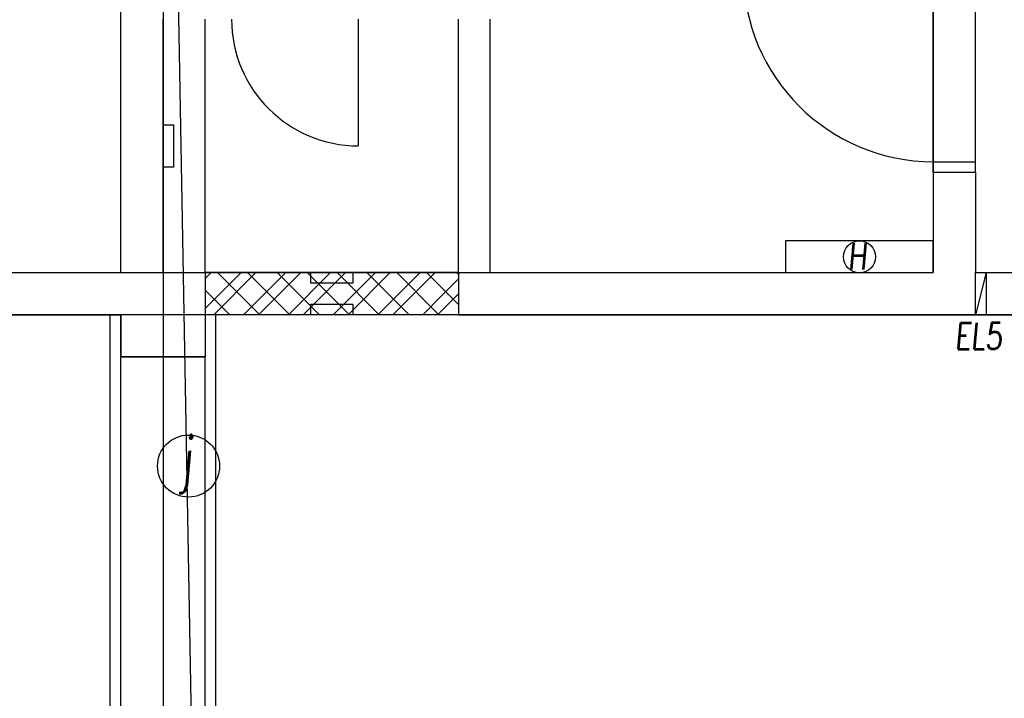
# Model space of a CAD drawing. Header units: millimetres. Extents: x 373037 to 682063, y 76092 to 274210.
# Tile 120 of 256: x 667647 to 672313, y 254815 to 258030. Entities that reach past the tile are written whole.
import ezdxf

# ---------------------------------------------------------------- set-up
doc = ezdxf.new("R2010")
doc.units = ezdxf.units.MM
doc.header["$LTSCALE"] = 100
for name, pattern in [('CK_ČERCHOVANÁ 50', [6, 3, -1.5, 0, -1.5]), ('ČERCHOVANÁ', [25.4, 12.7, -6.35, 0, -6.35]), ('ČÁRKOVANÁ01-01', [2, 1, -1])]:
    doc.linetypes.add(name, pattern=pattern)
doc.layers.add('PUDORYS', color=253, linetype='CONTINUOUS')
doc.styles.add('CS-ROMANS', font='romans.shx', dxfattribs={"width": 0.75, "oblique": 5})

msp = doc.modelspace()

# ---------------------------------------------------------------- linework, layer by layer
at = {"layer": 'PUDORYS', "color": 252, "linetype": 'ČÁRKOVANÁ01-01', "ltscale": 200, "true_color": 0x939598}
msp.add_line((668551.6, 249832.2), (668126.6, 273032.2), dxfattribs=at)
at = {"layer": 'PUDORYS', "color": 252, "linetype": 'ČERCHOVANÁ', "ltscale": 25, "true_color": 0x939598}
for p, q in [((668326.6, 264632.2), (668326.6, 249134.9)), ((682063.2, 256632.2), (654424.2, 256632.2))]:
    msp.add_line(p, q, dxfattribs=at)
at = {"layer": 'PUDORYS', "color": 252, "linetype": 'CK_ČERCHOVANÁ 50', "ltscale": 50, "true_color": 0x939598}
for p, q in [((668126.6, 256832.2), (668126.6, 261997.2)), ((668526.6, 256832.2), (668526.6, 258032.2)), ((668126.6, 252132.2), (668126.6, 256432.2)), ((668526.6, 252132.2), (668526.6, 256432.2))]:
    msp.add_line(p, q, dxfattribs=at)
at = {"layer": 'PUDORYS', "color": 252, "ltscale": 10, "true_color": 0x939598}
for p, q in [((671976.6, 258357.2), (671976.6, 257157.2)), ((668326.6, 256832.2), (668326.6, 258032.2)), ((668526.6, 256832.2), (668526.6, 258032.2)), ((669726.6, 256832.2), (669726.6, 258032.2)), ((669876.6, 256832.2), (669876.6, 258032.2))]:
    msp.add_line(p, q, dxfattribs=at)
at = {"layer": 'PUDORYS', "color": 252, "true_color": 0x939598}
for p, q in [((671976.7, 257307.2), (671976.7, 258257.2)), ((672176.6, 257307.2), (672176.6, 258257.2)), ((669251.6, 258032.2), (669251.6, 257432.2)), ((671976.7, 257357.2), (672176.6, 257357.2)), ((671976.7, 257357.2), (672176.6, 257357.2)), ((671976.7, 257307.2), (671976.6, 256832.2)), ((671976.7, 257307.2), (672176.6, 257307.2)), ((671976.7, 257307.2), (672176.6, 257307.2)), ((671976.7, 257307.2), (672176.6, 257307.2)), ((671976.7, 257307.2), (672176.6, 257307.2)), ((672176.6, 257307.2), (672176.6, 256832.2)), ((665626.6, 256832.2), (668526.6, 256832.2)), ((668526.6, 256832.2), (668526.6, 256432.2)), ((669726.6, 256832.2), (668526.6, 256832.2)), ((668526.6, 256832.2), (669726.6, 256832.2)), ((669726.6, 256832.2), (669726.6, 256632.2)), ((669726.6, 256832.2), (671976.6, 256832.2)), ((672176.6, 256832.2), (672376.6, 256832.2)), ((665051.6, 256632.2), (668126.6, 256632.2)), ((668126.6, 256632.2), (668126.6, 256432.2)), ((669726.6, 256632.2), (668526.6, 256632.2)), ((669726.6, 256632.2), (672376.6, 256632.2)), ((668126.6, 256432.2), (668526.6, 256432.2))]:
    msp.add_line(p, q, dxfattribs=at)
at = {"layer": 'PUDORYS', "color": 252, "ltscale": 15, "true_color": 0x939598}
for p, q in [((671976.6, 256982.2), (671276.6, 256982.2)), ((671276.6, 256982.2), (671276.6, 256832.2)), ((671976.6, 256832.2), (671976.6, 256982.2)), ((671276.6, 256832.2), (671976.6, 256832.2))]:
    msp.add_line(p, q, dxfattribs=at)
at = {"layer": 'PUDORYS', "color": 252, "linetype": 'Continuous', "true_color": 0x939598}
for p, q in [((668526.6, 256662.5), (668696.3, 256832.2)), ((668526.6, 256804), (668554.8, 256832.2)), ((668567, 256632.2), (668767, 256832.2)), ((668785.3, 256632.2), (668585.3, 256832.2)), ((668846.6, 256712.2), (668726.7, 256832.2)), ((668846.6, 256770.4), (668908.4, 256832.2)), ((668846.6, 256699.7), (668979.1, 256832.2)), ((669068.1, 256632.2), (668868.1, 256832.2)), ((668920.5, 256632.2), (669120.5, 256832.2)), ((668991.2, 256632.2), (669191.2, 256832.2)), ((669209.6, 256632.2), (669009.6, 256832.2)), ((669132.7, 256632.2), (669332.7, 256832.2)), ((669351, 256632.2), (669151, 256832.2)), ((669203.4, 256632.2), (669403.4, 256832.2)), ((669492.4, 256632.2), (669292.4, 256832.2)), ((669344.8, 256632.2), (669544.8, 256832.2)), ((669415.5, 256632.2), (669615.5, 256832.2)), ((669633.8, 256632.2), (669433.8, 256832.2)), ((669646.6, 256760.8), (669575.2, 256832.2)), ((669646.6, 256721.9), (669726.6, 256801.9)), ((669726.6, 256822.2), (669716.7, 256832.2)), ((668708.4, 256632.2), (668846.6, 256770.4)), ((669726.6, 256680.8), (669646.6, 256760.8)), ((668643.9, 256632.2), (668526.6, 256749.4)), ((668926.7, 256632.2), (668846.6, 256712.2)), ((669556.9, 256632.2), (669646.6, 256721.9)), ((669646.6, 256651.2), (669726.6, 256731.2)), ((668779.1, 256632.2), (668846.6, 256699.7)), ((669627.6, 256632.2), (669646.6, 256651.2))]:
    msp.add_line(p, q, dxfattribs=at)
at = {"layer": 'PUDORYS', "color": 252, "ltscale": 5, "true_color": 0x939598}
for p, q in [((668126.6, 256632.2), (665051.6, 256632.2)), ((668126.6, 256432.2), (668126.6, 256632.2)), ((674426.6, 256632.2), (668526.6, 256632.2)), ((668526.6, 256632.2), (668526.6, 256432.2)), ((668526.6, 256432.2), (668126.6, 256432.2))]:
    msp.add_line(p, q, dxfattribs=at)
at = {"layer": 'PUDORYS', "color": 252, "ltscale": 20, "true_color": 0x939598}
for p, q in [((668076.6, 250032.2), (668076.6, 256632.2)), ((668576.6, 250032.2), (668576.6, 256632.2))]:
    msp.add_line(p, q, dxfattribs=at)
at = {"layer": 'PUDORYS', "color": 252, "ltscale": 5, "true_color": 0x939598}
for points in [[(668376.6, 257532.2), (668376.6, 257332.2), (668326.6, 257332.2), (668326.6, 257532.2)], [(669226.6, 256782.2), (669026.6, 256782.2), (669026.6, 256832.2), (669226.6, 256832.2)], [(672226.6, 256632.2), (672176.6, 256632.2), (672176.6, 256832.2), (672226.6, 256832.2)], [(669226.6, 256632.2), (669026.6, 256632.2), (669026.6, 256682.2), (669226.6, 256682.2)]]:
    msp.add_lwpolyline(points, close=True, dxfattribs=at)
msp.add_lwpolyline([(672226.6, 256832.2), (672176.6, 256632.2)], dxfattribs=at)
at = {"layer": 'PUDORYS', "color": 252, "ltscale": 15, "true_color": 0x939598}
msp.add_circle((671626.7, 256906.9), 75.9, dxfattribs=at)
at = {"layer": 'PUDORYS', "color": 252, "true_color": 0x939598}
msp.add_circle((668447.6, 255915.5), 147.1, dxfattribs=at)
for centre, radius in [((671976.7, 258257.2), 900), ((669251.6, 258032.2), 600)]:
    msp.add_arc(centre, radius, 180, 270, dxfattribs=at)

# ---------------------------------------------------------------- texts
at = {"layer": 'PUDORYS', "color": 252, "true_color": 0x939598, "style": 'CS-ROMANS', "oblique": 5, "width": 0.75}
msp.add_text('H', height=125, rotation=360, dxfattribs=at).set_placement((671571.7, 256846.9))
msp.add_text('j', height=200, dxfattribs=at).set_placement((668403.2, 255854.4))
at = {"layer": 'PUDORYS', "color": 252, "true_color": 0x939598, "insert": (672302.7, 256531.3), "char_height": 125, "attachment_point": 6, "style": 'CS-ROMANS'}
msp.add_mtext('\\A1;EL5', dxfattribs=at)

doc.saveas('drawing.dxf')
